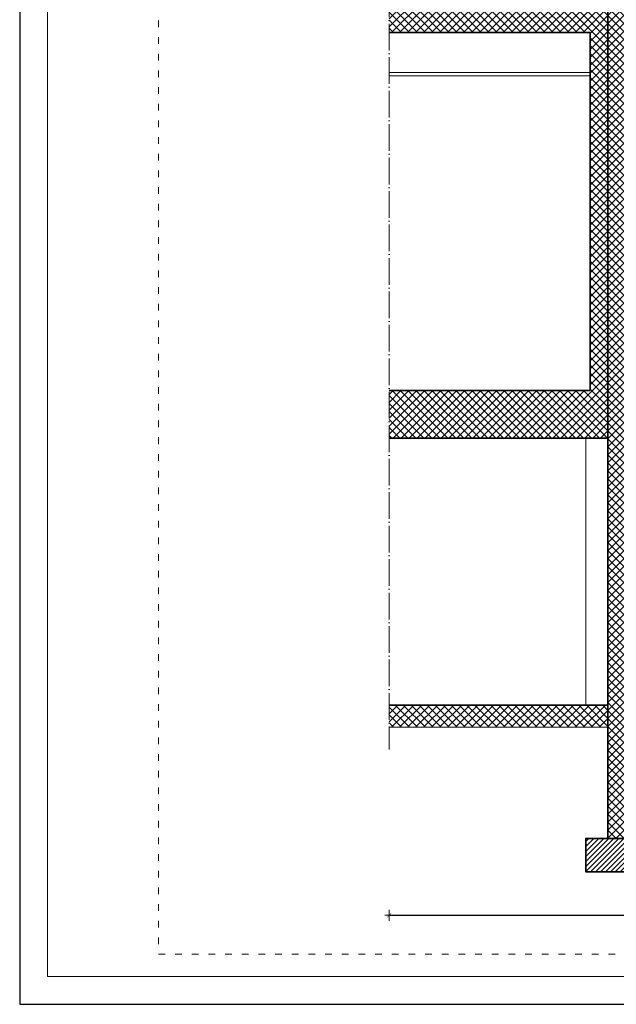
# Model space of a CAD drawing. Header units: millimetres. Extents: x 558 to 31258, y -5755 to 11028.
# Tile 1 of 58: x 28288 to 28825, y 8928 to 9814. Entities that reach past the tile are written whole.
import ezdxf

# ---------------------------------------------------------------- set-up
doc = ezdxf.new("R2010")
doc.units = ezdxf.units.MM
doc.linetypes.add('ACAD_ISO03W100', pattern=[30, 12, -18])
doc.linetypes.add('ACAD_ISO04W100', pattern=[30, 24, -3, 0, -3])
for name, color, linetype, lineweight in [('K_Grube', 4, 'Continuous', 35), ('K_Kreskowanie', 8, 'Continuous', 5), ('K_Opis_zmienny', 2, 'Continuous', 13), ('K_Osie', 1, 'ACAD_ISO04W100', 5), ('K_Ramka', 7, 'Continuous', 18), ('K_Widokowe', 6, 'Continuous', 13), ('K_Wymiarowanie', 84, 'Continuous', 13)]:
    doc.layers.add(name, color=color, linetype=linetype, lineweight=lineweight)
doc.styles.add('Zwykły 50', font='romans.shx', dxfattribs={"width": 0.8, "oblique": 10, "height": 7.5})
doc.dimstyles.new('Skala_50', dxfattribs={"dimtxt": 7.5, "dimasz": 1, "dimexe": 1.25, "dimexo": 0.625, "dimgap": 3, "dimtad": 1, "dimdec": 1, "dimlfac": 10, "dimrnd": 0.5, "dimdsep": 46, "dimtxsty": 'Zwykły 50', "dimblk": 'Wymiar', "dimcen": 2.5, "dimse1": 1, "dimse2": 1, "dimazin": 0, "dimtfac": 1, "dimtdec": 1, "dimtix": 1, "dimtmove": 0, "dimatfit": 3, "dimfxl": 1, "dimtfill": 1, "dimarcsym": 0})
pattern_1 = [(45, (-181.491, 0), (-3.59210245, 3.59210245), []), (135, (-181.491, 0), (-3.59210245, -3.59210245), [])]

# ---------------------------------------------------------------- blocks, each defined once
blk = doc.blocks.new('Wymiar')
for p, q in [((-3.75, 0), (3.75, 0)), ((0, -5), (0, 5))]:
    blk.add_line(p, q)
at = {"const_width": 0.5}
blk.add_lwpolyline([(-1.77, -1.77), (1.77, 1.77)], dxfattribs=at)
blk = doc.blocks.new('*D877')
at = {"layer": 'Defpoints', "color": 0}
for p in [(28620.52, 9157), (29405.52, 9157), (29405.52, 9007.91)]:
    blk.add_point(p, dxfattribs=at)
at = {"layer": 'K_Wymiarowanie', "color": 0, "lineweight": -2, "ltscale": 5}
blk.add_line((28621.52, 9007.91), (29404.52, 9007.91), dxfattribs=at)
at = {"layer": 'K_Wymiarowanie', "color": 0, "linetype": 'ByBlock', "lineweight": -2, "rotation": 180}
blk.add_blockref('Wymiar', (28620.52, 9007.91), dxfattribs=at)
at = {"layer": 'K_Wymiarowanie', "color": 0, "linetype": 'ByBlock', "lineweight": -2}
blk.add_blockref('Wymiar', (29405.52, 9007.91), dxfattribs=at)
at = {"layer": 'K_Wymiarowanie', "color": 0, "ltscale": 5, "insert": (29013.02, 9014.66), "char_height": 7.5, "attachment_point": 5, "style": 'Zwykły 50', "bg_fill": 3, "box_fill_scale": 1.1, "bg_fill_color": 256, "bg_fill_true_color": 13158600, "bg_fill_transparency": 0}
blk.add_mtext('7850', dxfattribs=at)

msp = doc.modelspace()

# ---------------------------------------------------------------- hatches: boundary and pattern name
at = {"layer": 'K_Kreskowanie', "ltscale": 5}
h = msp.add_hatch(dxfattribs=at)
h.set_pattern_fill('ANSI37', color=256, scale=1.6)
h.set_pattern_definition(pattern_1)
h.paths.add_polyline_path([(29079.52, 9197.004), (29069.52, 9197.004), (29069.52, 9192.004), (29064.52, 9191.879), (29064.52, 9097.004), (28832.52, 9097.004), (28832.52, 10577.004), (29064.52, 10577.004), (29064.52, 10403.004), (29079.52, 10403.004), (29079.52, 10594.004), (28817.52, 10594.004), (28817.52, 9077.004), (29079.52, 9077.004), (29079.52, 9197.004)], is_closed=False)
h = msp.add_hatch(dxfattribs=at)
h.set_pattern_fill('ANSI37', color=256, scale=1.6)
h.set_pattern_definition(pattern_1)
h.paths.add_polyline_path([(28620.52, 10527.004), (28620.52, 10507.004), (28801.52, 10507.004), (28801.52, 10180.004), (28620.52, 10180.004), (28620.52, 10156.004), (28801.52, 10156.004), (28801.52, 9830.004), (28620.52, 9830.004), (28620.52, 9802.004), (28801.52, 9802.004), (28801.52, 9480.004), (28620.52, 9480.004), (28620.52, 9437.004), (28817.52, 9437.004), (28817.52, 10527.004), (28620.52, 10527.004)], is_closed=False)
h = msp.add_hatch(dxfattribs=at)
h.set_pattern_fill('ANSI37', color=256, scale=1.6)
h.set_pattern_definition(pattern_1)
h.paths.add_polyline_path([(28620.52, 9197.004), (28620.52, 9177.004), (28817.52, 9177.004), (28817.52, 9197.004), (28620.52, 9197.004)], is_closed=False)
h = msp.add_hatch(dxfattribs=at)
h.set_pattern_fill('ANSI31', color=256)
h.set_pattern_definition([(45, (-181.4912, 0), (-2.24506403, 2.24506403), [])])
h.paths.add_polyline_path([(28797.52, 9077.004), (28797.52, 9047.004), (29134.52, 9047.004), (29134.52, 9077.004), (28797.52, 9077.004)], is_closed=False)

# ---------------------------------------------------------------- linework, layer by layer
at = {"layer": 'Defpoints'}
msp.add_lwpolyline([(28288.02, 8927.836), (31258.02, 8927.836), (31258.02, 11027.836), (28288.02, 11027.836)], close=True, dxfattribs=at)
at = {"layer": 'K_Grube', "ltscale": 5}
for p, q in [((28817.52, 9480.004), (28817.52, 9830.004)), ((28801.52, 9802.004), (28620.52, 9802.004)), ((28801.52, 9480.004), (28801.52, 9802.004)), ((28801.52, 9480.004), (28620.52, 9480.004)), ((28817.52, 9077.004), (28817.52, 9480.004)), ((28817.52, 9437.004), (28620.52, 9437.004)), ((28817.52, 9197.004), (28620.52, 9197.004))]:
    msp.add_line(p, q, dxfattribs=at)
msp.add_lwpolyline([(29025.52, 9077.004), (29134.52, 9077.004), (29134.52, 9047.004), (28797.52, 9047.004), (28797.52, 9077.004), (29025.52, 9077.004)], dxfattribs=at)
at = {"layer": 'K_Kreskowanie', "ltscale": 5}
msp.add_line((28817.52, 9177.004), (28620.52, 9177.004), dxfattribs=at)
at = {"layer": 'K_Opis_zmienny', "linetype": 'ACAD_ISO03W100', "ltscale": 0.5}
msp.add_lwpolyline([(29613.02, 10982.836), (28413.02, 10982.836), (28413.02, 8972.836), (29613.02, 8972.836)], close=True, dxfattribs=at)
at = {"layer": 'K_Osie'}
msp.add_line((28620.52, 10803.104), (28620.52, 9157.004), dxfattribs=at)
at = {"layer": 'K_Ramka'}
msp.add_lwpolyline([(28313.02, 8952.836), (31233.02, 8952.836), (31233.02, 11002.836), (28313.02, 11002.836)], close=True, dxfattribs=at)
at = {"layer": 'K_Widokowe', "ltscale": 5}
for p, q in [((28801.52, 9766.004), (28620.52, 9766.004)), ((28801.52, 9763.004), (28620.52, 9763.004)), ((28797.52, 9197.004), (28797.52, 9437.004)), ((29114.52, 9077.004), (28817.52, 9077.004))]:
    msp.add_line(p, q, dxfattribs=at)

# ---------------------------------------------------------------- next in the draw order: dimensions: what is measured, and where the dimension line sits
at = {"layer": 'K_Wymiarowanie', "ltscale": 5}
dim = msp.add_linear_dim(base=(29405.52, 9007.905), p1=(28620.52, 9157.004), p2=(29405.52, 9157.004), dimstyle='Skala_50', dxfattribs=at)
dim.commit()
dim.dimension.update_dxf_attribs({"geometry": '*D877', "text_midpoint": (29013.02, 9014.655)})

doc.saveas('drawing.dxf')
